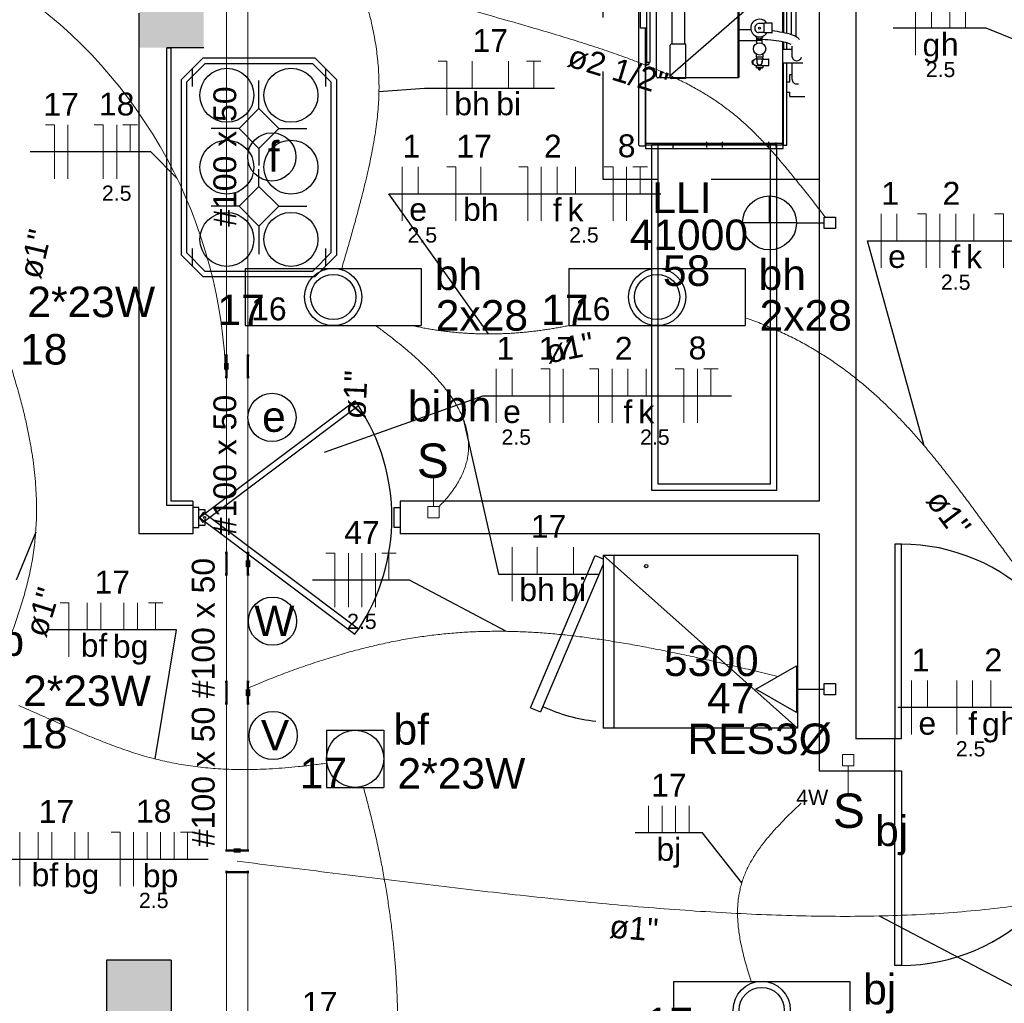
# Model space of a CAD drawing. Header units: millimetres. Extents: x 7 to 269, y 1 to 169.
# Tile 31 of 115: x 62.4 to 66.96, y 43.63 to 48.18. Entities that reach past the tile are written whole.
import ezdxf

# ---------------------------------------------------------------- set-up
doc = ezdxf.new("R2010")
doc.units = ezdxf.units.MM
doc.header["$MEASUREMENT"] = 0
doc.linetypes.add('Dashed', pattern=[0.75, 0.5, -0.25])
for name, color, linetype, lineweight in [('Eletroduto - Marco Polo', 6, 'Continuous', 9), ('Fiação - Marco Polo', 3, 'Continuous', 9), ('Interruptor - Marco Polo', 150, 'Continuous', 9), ('Layout - Marco Polo', 252, 'Continuous', 25), ('Layout-02 - Marco Polo', 243, 'Continuous', 50), ('Linha de Chamada - Marco Polo', 1, 'Continuous', 25), ('Luminárias - Marco Polo', 5, 'Continuous', 25), ('Textos - Marco Polo', 143, 'Continuous', 25), ('Tomadas - Marco Polo', 150, 'Continuous', 25)]:
    doc.layers.add(name, color=color, linetype=linetype, lineweight=lineweight)
doc.layers.add('Parede - Marco Polo', color=7, linetype='Continuous')
doc.styles.add('Arial', font='arial.ttf')

msp = doc.modelspace()

# ---------------------------------------------------------------- hatches: boundary and pattern name
at = {"layer": 'Parede - Marco Polo', "linetype": 'Continuous'}
for points in [[(62.9534, 48.0508), (63.2533, 48.0508), (63.2533, 48.2758), (62.9534, 48.2758), (62.9534, 48.1513), (62.9534, 48.1513), (62.9534, 48.0508), (62.9534, 48.0508)], [(63.0834, 43.3768), (63.1033, 43.3768), (63.1033, 43.8268), (62.8033, 43.8268), (62.8033, 43.3768), (62.9534, 43.3768), (62.9534, 43.3768), (63.0834, 43.3768), (63.0834, 43.3768)]]:
    msp.add_hatch(color=256, dxfattribs=at).paths.add_polyline_path(points)

# ---------------------------------------------------------------- linework, layer by layer
at = {"layer": 'Eletroduto - Marco Polo', "linetype": 'Continuous'}
for p, q in [((63.3584, 48.4686), (63.3584, 46.6256)), ((63.4584, 48.4686), (63.4584, 46.6256)), ((63.3584, 46.5256), (63.3584, 45.7126)), ((63.4584, 46.5256), (63.4584, 45.7126)), ((63.3584, 45.1152), (63.3584, 45.6125)), ((63.4584, 45.1152), (63.4584, 45.6125)), ((63.3584, 44.3345), (63.3584, 45.0152)), ((63.4584, 44.3345), (63.4584, 45.0152)), ((63.3584, 41.9169), (63.3584, 44.2345)), ((63.4584, 41.9169), (63.4584, 44.2345))]:
    msp.add_line(p, q, dxfattribs=at)
msp.add_arc((61.0944, 46.4592), 2.2621, 2.9498, 57.2532, dxfattribs=at)
for points in [[(63.902, 48.5756), (63.9234, 48.5163), (63.9432, 48.4597), (63.9616, 48.4055), (63.9784, 48.3536), (63.9938, 48.3037), (64.0077, 48.2555), (64.0201, 48.2089), (64.031, 48.1636), (64.0404, 48.1194), (64.0483, 48.076), (64.0547, 48.0332), (64.0596, 47.9908), (64.063, 47.9486), (64.0649, 47.9063), (64.0654, 47.8637), (64.0643, 47.8205), (64.0618, 47.7765), (64.0577, 47.7316), (64.0522, 47.6854), (64.0452, 47.6377), (64.0367, 47.5884), (64.0266, 47.5371), (64.0151, 47.4836), (64.0021, 47.4278), (63.9876, 47.3693), (63.9717, 47.308), (63.9542, 47.2436), (63.9352, 47.1758), (63.9148, 47.1045), (63.8928, 47.0294)], [(66.1329, 47.2661), (66.0802, 47.3334), (66.0308, 47.3961), (65.984, 47.4545), (65.9393, 47.5088), (65.8958, 47.5594), (65.8532, 47.6066), (65.8107, 47.6506), (65.7677, 47.6919), (65.7236, 47.7306), (65.6779, 47.7671), (65.6298, 47.8017), (65.5788, 47.8348), (65.5242, 47.8665), (65.4655, 47.8973), (65.4019, 47.9273), (65.333, 47.9571), (65.2581, 47.9867), (65.1766, 48.0166), (65.0878, 48.0471), (64.9911, 48.0784), (64.886, 48.1108), (64.7717, 48.1447), (64.6478, 48.1804), (64.5135, 48.2182), (64.3683, 48.2583), (64.2116, 48.3012), (64.0427, 48.347), (63.861, 48.3961), (63.6658, 48.4489), (63.4567, 48.5055)], [(65.7617, 46.8007), (65.8327, 46.7745), (65.9007, 46.7462), (65.9658, 46.7158), (66.0283, 46.6834), (66.0883, 46.6491), (66.1458, 46.6129), (66.2012, 46.575), (66.2545, 46.5354), (66.3059, 46.4941), (66.3555, 46.4513), (66.4035, 46.407), (66.4501, 46.3613), (66.4955, 46.3143), (66.5397, 46.266), (66.5829, 46.2166), (66.6253, 46.166), (66.6671, 46.1145), (66.7083, 46.062), (66.7492, 46.0087), (66.7899, 45.9545), (66.8306, 45.8997), (66.8714, 45.8442), (66.9125, 45.7882), (66.9541, 45.7316), (66.9962, 45.6747), (67.039, 45.6174), (67.0828, 45.5598), (67.1276, 45.5021), (67.1736, 45.4443), (67.221, 45.3864)], [(64.0498, 46.764), (64.0913, 46.7335), (64.1308, 46.7032), (64.1684, 46.6732), (64.204, 46.6435), (64.2375, 46.6141), (64.269, 46.5849), (64.2983, 46.556), (64.3256, 46.5273), (64.3508, 46.4988), (64.3738, 46.4705), (64.3946, 46.4424), (64.4133, 46.4144), (64.4297, 46.3867), (64.4438, 46.359), (64.4557, 46.3316), (64.4653, 46.3042), (64.4725, 46.277), (64.4774, 46.2498), (64.48, 46.2228), (64.4801, 46.1958), (64.4778, 46.1689), (64.4731, 46.142), (64.4659, 46.1152), (64.4562, 46.0883), (64.444, 46.0615), (64.4293, 46.0347), (64.412, 46.0079), (64.3921, 45.981), (64.3696, 45.9541), (64.3444, 45.9272)], [(64.2186, 46.7643), (64.2431, 46.7591), (64.2675, 46.7542), (64.292, 46.7497), (64.3165, 46.7457), (64.341, 46.742), (64.3655, 46.7387), (64.39, 46.7358), (64.4145, 46.7332), (64.439, 46.7311), (64.4635, 46.7293), (64.488, 46.7279), (64.5124, 46.7268), (64.5369, 46.7261), (64.5613, 46.7258), (64.5857, 46.7258), (64.61, 46.7261), (64.6343, 46.7268), (64.6586, 46.7278), (64.6828, 46.7291), (64.7069, 46.7308), (64.731, 46.7328), (64.7551, 46.7351), (64.7791, 46.7378), (64.803, 46.7407), (64.8268, 46.744), (64.8506, 46.7475), (64.8743, 46.7514), (64.8979, 46.7555), (64.9214, 46.7599), (64.9448, 46.7647)], [(62.3155, 46.7061), (62.3429, 46.6271), (62.3675, 46.5512), (62.3893, 46.4784), (62.4085, 46.4084), (62.4251, 46.3412), (62.4393, 46.2766), (62.4512, 46.2145), (62.4608, 46.1549), (62.4683, 46.0975), (62.4738, 46.0422), (62.4773, 45.989), (62.479, 45.9376), (62.479, 45.888), (62.4773, 45.84), (62.4741, 45.7936), (62.4695, 45.7485), (62.4635, 45.7047), (62.4563, 45.6621), (62.448, 45.6204), (62.4387, 45.5797), (62.4284, 45.5397), (62.4173, 45.5003), (62.4055, 45.4615), (62.3931, 45.4231), (62.3801, 45.3849), (62.3667, 45.3468), (62.353, 45.3088), (62.3391, 45.2706), (62.3251, 45.2323), (62.311, 45.1935)], [(63.4579, 45.0863), (63.5464, 45.1227), (63.6327, 45.1561), (63.7168, 45.1866), (63.7991, 45.2142), (63.8796, 45.2391), (63.9586, 45.2613), (64.0362, 45.2808), (64.1128, 45.2978), (64.1884, 45.3122), (64.2633, 45.3242), (64.3377, 45.3337), (64.4117, 45.3409), (64.4856, 45.3458), (64.5596, 45.3485), (64.6338, 45.3491), (64.7085, 45.3475), (64.7839, 45.3439), (64.8601, 45.3384), (64.9374, 45.3309), (65.0159, 45.3216), (65.0959, 45.3104), (65.1776, 45.2976), (65.2611, 45.2831), (65.3466, 45.2669), (65.4344, 45.2492), (65.5247, 45.2301), (65.6176, 45.2095), (65.7133, 45.1875), (65.8121, 45.1643), (65.9142, 45.1398)], [(63.8221, 44.7383), (63.7554, 44.7297), (63.6915, 44.7226), (63.6303, 44.7171), (63.5714, 44.713), (63.5149, 44.7103), (63.4605, 44.709), (63.408, 44.7091), (63.3575, 44.7106), (63.3086, 44.7133), (63.2612, 44.7173), (63.2152, 44.7225), (63.1704, 44.7289), (63.1267, 44.7364), (63.0839, 44.7451), (63.0418, 44.7548), (63.0004, 44.7655), (62.9594, 44.7773), (62.9187, 44.7901), (62.8781, 44.8037), (62.8376, 44.8183), (62.7969, 44.8337), (62.7558, 44.85), (62.7143, 44.867), (62.6722, 44.8848), (62.6293, 44.9033), (62.5854, 44.9225), (62.5405, 44.9423), (62.4943, 44.9627), (62.4467, 44.9837), (62.3976, 45.0053)], [(68.4712, 44.7248), (68.3699, 44.6284), (68.262, 44.5405), (68.1478, 44.4608), (68.0276, 44.3889), (67.9014, 44.3246), (67.7695, 44.2675), (67.6321, 44.2175), (67.4894, 44.174), (67.3416, 44.1369), (67.1889, 44.1059), (67.0314, 44.0806), (66.8695, 44.0607), (66.7032, 44.046), (66.5328, 44.036), (66.3585, 44.0306), (66.1804, 44.0294), (65.9989, 44.0321), (65.814, 44.0385), (65.626, 44.0481), (65.435, 44.0607), (65.2413, 44.076), (65.0452, 44.0937), (64.8466, 44.1135), (64.646, 44.135), (64.4434, 44.158), (64.2391, 44.1822), (64.0332, 44.2073), (63.826, 44.2329), (63.6177, 44.2587), (63.4085, 44.2845)], [(63.9932, 44.6267), (64.0148, 44.5457), (64.0348, 44.4656), (64.053, 44.3865), (64.0697, 44.3083), (64.0847, 44.231), (64.0981, 44.1548), (64.1099, 44.0795), (64.1202, 44.0052), (64.129, 43.9319), (64.1363, 43.8597), (64.1422, 43.7885), (64.1465, 43.7183), (64.1495, 43.6491), (64.1511, 43.581), (64.1513, 43.514), (64.1502, 43.448), (64.1477, 43.3831), (64.144, 43.3193), (64.139, 43.2566), (64.1328, 43.1951), (64.1253, 43.1346), (64.1167, 43.0753), (64.1069, 43.0171), (64.0959, 42.9601), (64.0839, 42.9042), (64.0708, 42.8495), (64.0566, 42.796), (64.0413, 42.7437), (64.0251, 42.6926), (64.0079, 42.6427)], [(66.0201, 44.5529), (65.9922, 44.5264), (65.9657, 44.5005), (65.9407, 44.4752), (65.9169, 44.4505), (65.8946, 44.4262), (65.8737, 44.4023), (65.8541, 44.3786), (65.8359, 44.3552), (65.8191, 44.3319), (65.8037, 44.3087), (65.7897, 44.2854), (65.777, 44.262), (65.7658, 44.2384), (65.7559, 44.2145), (65.7475, 44.1902), (65.7404, 44.1656), (65.7348, 44.1403), (65.7305, 44.1145), (65.7277, 44.088), (65.7263, 44.0608), (65.7262, 44.0327), (65.7276, 44.0036), (65.7304, 43.9736), (65.7346, 43.9424), (65.7402, 43.9101), (65.7473, 43.8765), (65.7557, 43.8416), (65.7656, 43.8053), (65.7769, 43.7675), (65.7896, 43.7281)]]:
    msp.add_spline(points, degree=3, dxfattribs=at)
at = {"layer": 'Fiação - Marco Polo'}
for p, q in [((66.5506, 48.016), (66.5506, 48.266)), ((66.6242, 48.141), (66.6242, 48.266)), ((66.7089, 48.141), (66.7089, 48.266)), ((66.7825, 48.141), (66.7825, 48.266)), ((64.3387, 47.9892), (64.3803, 47.9892)), ((64.3803, 47.7392), (64.3803, 47.9892)), ((64.4963, 47.8642), (64.4963, 47.9892)), ((64.6658, 47.8642), (64.6658, 47.9892)), ((64.7484, 47.9892), (64.8151, 47.9892)), ((64.7818, 47.8642), (64.7818, 47.9892)), ((62.5202, 47.6937), (62.5618, 47.6937)), ((62.5618, 47.4437), (62.5618, 47.6937)), ((62.6243, 47.4437), (62.6243, 47.6937)), ((62.7463, 47.6937), (62.788, 47.6937)), ((62.788, 47.4437), (62.788, 47.6937)), ((62.8505, 47.4437), (62.8505, 47.6937)), ((62.8796, 47.6937), (62.9462, 47.6937)), ((62.913, 47.5687), (62.913, 47.6937)), ((64.1729, 47.2499), (64.1729, 47.4999)), ((64.2465, 47.3749), (64.2465, 47.4999)), ((64.3795, 47.4999), (64.4213, 47.4999)), ((64.4213, 47.2499), (64.4213, 47.4999)), ((64.5372, 47.3749), (64.5372, 47.4999)), ((64.7126, 47.4999), (64.7543, 47.4999)), ((64.7543, 47.2499), (64.7543, 47.4999)), ((64.8168, 47.2499), (64.8168, 47.4999)), ((64.8904, 47.3749), (64.8904, 47.4999)), ((64.9751, 47.3749), (64.9751, 47.4999)), ((65.1082, 47.4999), (65.1499, 47.4999)), ((65.1499, 47.2499), (65.1499, 47.4999)), ((65.2124, 47.2499), (65.2124, 47.4999)), ((65.2416, 47.4999), (65.3082, 47.4999)), ((65.2749, 47.3749), (65.2749, 47.4999)), ((66.3907, 47.0317), (66.3907, 47.2817)), ((66.4643, 47.1567), (66.4643, 47.2817)), ((66.5588, 47.2817), (66.6004, 47.2817)), ((66.6004, 47.0317), (66.6004, 47.2817)), ((66.6629, 47.0317), (66.6629, 47.2817)), ((66.7365, 47.1567), (66.7365, 47.2817)), ((66.8212, 47.1567), (66.8212, 47.2817)), ((66.9157, 47.2817), (66.9573, 47.2817)), ((66.9573, 47.0317), (66.9573, 47.2817)), ((64.608, 46.314), (64.608, 46.564)), ((64.6816, 46.439), (64.6816, 46.564)), ((64.8147, 46.564), (64.8563, 46.564)), ((64.8563, 46.314), (64.8563, 46.564)), ((64.9188, 46.314), (64.9188, 46.564)), ((65.0408, 46.564), (65.0824, 46.564)), ((65.0824, 46.314), (65.0824, 46.564)), ((65.1449, 46.314), (65.1449, 46.564)), ((65.2185, 46.439), (65.2185, 46.564)), ((65.3033, 46.439), (65.3033, 46.564)), ((65.4364, 46.564), (65.478, 46.564)), ((65.478, 46.314), (65.478, 46.564)), ((65.5405, 46.314), (65.5405, 46.564)), ((65.5697, 46.564), (65.6363, 46.564)), ((65.603, 46.439), (65.603, 46.564)), ((63.8194, 45.7112), (63.861, 45.7112)), ((63.861, 45.4612), (63.861, 45.7112)), ((63.9235, 45.4612), (63.9235, 45.7112)), ((63.986, 45.4612), (63.986, 45.7112)), ((64.0486, 45.4612), (64.0486, 45.7112)), ((64.0777, 45.7112), (64.1444, 45.7112)), ((64.1111, 45.5862), (64.1111, 45.7112)), ((64.6814, 45.4892), (64.6814, 45.7392)), ((64.7974, 45.6142), (64.7974, 45.7392)), ((64.9668, 45.6142), (64.9668, 45.7392)), ((62.5879, 45.4814), (62.6295, 45.4814)), ((62.6295, 45.2314), (62.6295, 45.4814)), ((62.7142, 45.3564), (62.7142, 45.4814)), ((62.7767, 45.3564), (62.7767, 45.4814)), ((62.8837, 45.3564), (62.8837, 45.4814)), ((62.9462, 45.3564), (62.9462, 45.4814)), ((62.9975, 45.4814), (63.0643, 45.4814)), ((63.0309, 45.3564), (63.0309, 45.4814)), ((66.5315, 44.8708), (66.5315, 45.1208)), ((66.6051, 44.9958), (66.6051, 45.1208)), ((66.7412, 44.8708), (66.7412, 45.1208)), ((66.8148, 44.9958), (66.8148, 45.1208)), ((66.8996, 44.9958), (66.8996, 45.1208)), ((65.3141, 44.4163), (65.3141, 44.5413)), ((65.3766, 44.4163), (65.3766, 44.5413)), ((65.4391, 44.4163), (65.4391, 44.5413)), ((65.5016, 44.4163), (65.5016, 44.5413)), ((62.4021, 44.1693), (62.4021, 44.4193)), ((62.4868, 44.2943), (62.4868, 44.4193)), ((62.5493, 44.2943), (62.5493, 44.4193)), ((62.6563, 44.2943), (62.6563, 44.4193)), ((62.7188, 44.2943), (62.7188, 44.4193)), ((62.8244, 44.4193), (62.866, 44.4193)), ((62.866, 44.1693), (62.866, 44.4193)), ((62.9285, 44.1693), (62.9285, 44.4193)), ((62.991, 44.2943), (62.991, 44.4193)), ((63.0535, 44.2943), (63.0535, 44.4193)), ((63.116, 44.2943), (63.116, 44.4193)), ((63.1452, 44.4193), (63.2118, 44.4193)), ((63.1785, 44.2943), (63.1785, 44.4193))]:
    msp.add_line(p, q, dxfattribs=at)
at = {"layer": 'Interruptor - Marco Polo'}
for p, q in [((64.3173, 46.0558), (64.3173, 45.9273)), ((64.2908, 45.9273), (64.3438, 45.9273)), ((64.2908, 45.8743), (64.2908, 45.9273)), ((64.3438, 45.9273), (64.3438, 45.8743)), ((64.3438, 45.8743), (64.2908, 45.8743)), ((66.2122, 44.7788), (66.2652, 44.7788)), ((66.2122, 44.7258), (66.2122, 44.7788)), ((66.2652, 44.7788), (66.2652, 44.7258)), ((66.2652, 44.7258), (66.2122, 44.7258)), ((66.2387, 44.5973), (66.2387, 44.7258))]:
    msp.add_line(p, q, dxfattribs=at)
at = {"layer": 'Layout - Marco Polo'}
for p, q in [((65.2689, 47.5998), (65.2689, 49.5303)), ((65.3513, 47.9153), (65.3513, 48.5973)), ((65.7293, 47.9113), (65.7293, 48.6013)), ((65.3058, 47.9818), (65.3058, 48.5313)), ((65.3218, 47.9878), (65.3218, 48.5248)), ((65.2773, 48.1418), (65.2773, 48.3673)), ((65.3058, 48.1418), (65.3058, 48.3708)), ((65.4228, 48.0668), (65.4228, 48.2518)), ((65.4813, 48.0668), (65.4813, 48.2518)), ((65.7339, 47.9168), (65.7339, 48.2508)), ((65.9359, 48.1208), (65.9359, 48.2493)), ((65.9368, 48.1208), (65.9368, 48.2493)), ((65.9383, 48.1203), (65.9383, 48.2493)), ((65.9398, 48.1198), (65.9398, 48.2493)), ((65.9544, 48.1168), (65.9544, 48.2493)), ((65.9753, 48.1113), (65.9753, 48.2458)), ((65.9973, 48.1018), (65.9973, 48.2498)), ((65.8114, 48.1803), (65.8128, 48.1803)), ((65.8114, 48.1793), (65.8114, 48.1803)), ((65.8499, 48.1633), (65.8229, 48.1633)), ((65.8428, 48.1803), (65.8443, 48.1803)), ((65.8443, 48.1793), (65.8443, 48.1803)), ((65.8849, 48.1648), (65.8499, 48.1648)), ((65.8499, 48.1193), (65.8499, 48.1648)), ((65.8868, 48.1208), (65.8868, 48.1633)), ((65.3058, 48.1418), (65.2773, 48.1418)), ((65.2994, 48.1418), (65.2994, 47.5848)), ((65.2994, 47.5983), (65.2994, 48.1418)), ((65.3008, 48.1418), (65.3008, 48.0038)), ((65.7339, 48.1358), (65.7874, 48.1358)), ((65.8499, 48.1208), (65.8229, 48.1208)), ((65.8849, 48.1193), (65.8499, 48.1193)), ((65.7339, 48.0848), (65.8169, 48.0848)), ((65.8114, 48.1008), (65.8114, 48.1048)), ((65.8114, 48.1008), (65.8443, 48.1008)), ((65.8133, 48.0908), (65.8133, 48.0878)), ((65.8404, 48.0843), (65.8148, 48.0843)), ((65.8148, 48.0708), (65.8148, 48.0843)), ((65.8153, 48.0908), (65.8158, 48.1008)), ((65.8153, 48.0923), (65.8404, 48.0923)), ((65.8169, 48.0843), (65.8169, 48.0863)), ((65.8349, 48.0863), (65.8208, 48.0863)), ((65.8388, 48.0843), (65.8388, 48.0863)), ((65.8404, 48.0908), (65.8398, 48.1008)), ((65.8404, 48.0708), (65.8404, 48.0843)), ((65.8423, 48.0908), (65.8423, 48.0878)), ((65.8443, 48.1008), (65.8443, 48.1048)), ((65.9359, 47.6108), (65.9359, 48.0778)), ((65.9368, 48.0448), (65.9368, 48.0773)), ((65.9383, 48.0448), (65.9383, 48.0768)), ((65.9398, 48.0448), (65.9398, 48.0768)), ((65.9544, 48.0448), (65.9544, 48.0733)), ((63.1033, 48.0508), (63.0834, 48.0508)), ((63.0834, 48.0508), (63.1033, 48.0508)), ((63.1033, 48.0523), (63.2533, 48.0523)), ((63.1033, 45.9508), (63.1033, 48.0508)), ((65.4138, 47.9128), (65.4138, 48.0623)), ((65.4869, 48.0668), (65.4188, 48.0668)), ((65.4869, 47.9083), (65.4869, 48.0668)), ((65.9359, 48.0448), (65.9788, 48.0448)), ((65.9788, 48.0068), (65.9788, 48.0583)), ((63.1493, 47.9018), (63.2493, 48.0018)), ((63.1743, 47.8918), (63.2593, 47.9768)), ((63.7694, 48.0018), (63.2493, 48.0018)), ((63.7589, 47.9768), (63.2593, 47.9768)), ((63.8443, 47.8918), (63.7589, 47.9768)), ((63.8693, 47.9018), (63.7694, 48.0018)), ((65.3008, 48.0038), (65.3058, 48.0038)), ((65.3008, 47.6108), (65.3008, 48.0023)), ((65.3024, 48.0023), (65.3008, 48.0023)), ((65.3024, 47.9753), (65.3024, 48.0023)), ((65.3058, 47.9818), (65.3058, 47.9898)), ((65.3153, 47.9818), (65.3058, 47.9818)), ((65.3169, 47.9753), (65.3169, 47.9818)), ((65.8003, 47.9933), (65.7978, 47.9918)), ((65.8144, 48.0013), (65.8088, 47.9983)), ((65.8118, 48.0218), (65.8118, 48.0093)), ((65.8118, 47.9983), (65.8144, 47.9983)), ((65.8423, 48.0078), (65.8133, 48.0078)), ((65.8144, 48.0078), (65.8144, 47.9973)), ((65.8414, 47.9973), (65.8144, 47.9973)), ((65.8158, 47.9973), (65.8158, 47.9833)), ((65.8398, 47.9973), (65.8398, 47.9833)), ((65.8414, 48.0078), (65.8414, 47.9973)), ((65.8464, 47.9983), (65.8414, 48.0013)), ((65.8414, 47.9983), (65.8693, 47.9983)), ((65.8439, 48.0218), (65.8439, 48.0093)), ((65.8709, 47.9698), (65.8709, 47.9968)), ((65.9359, 47.9813), (66.0284, 47.9813)), ((65.9368, 47.5848), (65.9368, 47.9813)), ((65.9383, 47.5993), (65.9383, 47.9813)), ((65.9544, 47.5993), (65.9544, 47.9813)), ((65.9793, 47.9038), (65.9793, 47.9813)), ((63.1994, 47.9518), (63.1994, 47.8718)), ((63.8194, 47.8718), (63.8194, 47.9518)), ((65.3008, 47.9753), (65.3169, 47.9753)), ((65.7978, 47.9753), (65.8003, 47.9733)), ((65.8118, 47.9673), (65.8068, 47.9693)), ((65.8093, 47.9683), (65.8128, 47.9663)), ((65.8118, 47.9683), (65.8693, 47.9683)), ((65.8128, 47.9658), (65.8128, 47.9598)), ((65.8414, 47.9578), (65.8144, 47.9578)), ((65.8169, 47.9578), (65.8169, 47.9558)), ((65.8388, 47.9558), (65.8169, 47.9558)), ((65.8229, 47.9558), (65.8229, 47.9523)), ((65.8234, 47.9523), (65.8229, 47.9523)), ((65.8229, 47.9523), (65.8328, 47.9523)), ((65.8243, 47.9493), (65.8243, 47.9508)), ((65.8294, 47.9478), (65.8263, 47.9478)), ((65.8308, 47.9493), (65.8308, 47.9508)), ((65.8328, 47.9523), (65.8328, 47.9558)), ((65.8388, 47.9578), (65.8388, 47.9558)), ((65.8428, 47.9663), (65.8464, 47.9683)), ((65.8428, 47.9683), (65.8428, 47.9598)), ((63.1493, 47.9018), (63.1493, 47.0918)), ((63.1743, 47.8918), (63.1743, 47.1023)), ((63.5093, 47.7688), (63.5093, 47.8988)), ((63.8443, 47.1023), (63.8443, 47.8918)), ((63.8693, 47.0918), (63.8693, 47.9018)), ((65.7293, 47.9113), (65.3554, 47.9113)), ((65.4869, 47.9083), (65.4188, 47.9083)), ((65.7328, 47.9143), (65.7293, 47.9178)), ((65.7309, 47.9133), (65.7293, 47.9133)), ((65.9544, 47.8933), (65.9684, 47.8933)), ((65.9684, 47.9273), (65.9793, 47.9273)), ((65.9684, 47.8933), (65.9684, 47.9273)), ((65.9793, 47.9038), (65.9793, 47.9003)), ((65.9793, 47.9003), (65.9804, 47.8968)), ((65.9804, 47.8968), (65.9818, 47.8933)), ((65.9818, 47.8933), (65.9844, 47.8903)), ((65.9844, 47.8903), (65.9869, 47.8878)), ((65.9869, 47.8878), (65.9899, 47.8858)), ((65.9899, 47.8858), (65.9933, 47.8843)), ((65.9544, 47.8448), (65.9684, 47.8448)), ((65.9684, 47.8253), (65.9684, 47.8448)), ((65.9933, 47.8843), (65.9968, 47.8833)), ((65.9968, 47.8833), (66.0003, 47.8833)), ((66.0003, 47.8833), (66.0038, 47.8833)), ((66.0038, 47.8833), (66.0078, 47.8843)), ((65.9684, 47.8253), (66.0383, 47.8253)), ((63.4173, 47.6768), (63.2874, 47.6768)), ((63.6008, 47.6768), (63.7308, 47.6768)), ((65.5828, 47.6148), (65.5828, 47.5893)), ((65.6548, 47.6148), (65.6548, 47.5893)), ((65.8688, 47.6148), (65.8688, 47.5893)), ((65.9053, 47.5888), (65.9053, 47.6123)), ((63.5093, 47.5848), (63.5093, 47.5048)), ((65.2719, 47.5973), (65.2969, 47.5973)), ((65.2969, 47.5973), (65.2969, 47.5983)), ((65.2969, 47.5983), (65.2994, 47.5983)), ((65.2994, 47.6008), (65.9368, 47.6008)), ((65.2994, 47.5848), (65.9368, 47.5848)), ((65.9318, 47.6073), (65.3049, 47.6073)), ((65.3284, 46.0008), (65.3284, 47.6008)), ((65.9083, 47.6008), (65.3284, 47.6008)), ((65.3584, 46.0308), (65.3584, 47.6008)), ((65.4263, 47.6073), (65.4263, 47.5848)), ((65.8783, 46.0308), (65.8783, 47.6008)), ((65.9083, 46.0008), (65.9083, 47.6008)), ((65.9368, 47.5993), (65.9544, 47.5993)), ((63.5093, 47.4088), (63.5093, 47.4888)), ((63.4173, 47.3168), (63.2874, 47.3168)), ((63.6008, 47.3168), (63.7308, 47.3168)), ((63.5093, 47.2248), (63.5093, 47.0948)), ((63.1994, 47.1218), (63.1994, 47.0418)), ((63.8194, 47.0418), (63.8194, 47.1218)), ((63.1493, 47.0918), (63.2493, 46.9918)), ((63.1743, 47.1023), (63.2593, 47.0168)), ((63.7589, 47.0168), (63.8443, 47.1023)), ((63.7694, 46.9918), (63.8693, 47.0918)), ((63.2493, 46.9918), (63.7694, 46.9918)), ((63.2593, 47.0168), (63.7589, 47.0168)), ((65.8783, 46.0308), (65.3584, 46.0308)), ((65.9083, 46.0008), (65.3284, 46.0008)), ((63.2034, 45.9508), (63.1033, 45.9508)), ((63.2034, 45.9508), (63.2034, 45.8008)), ((63.2308, 45.9223), (63.2034, 45.9223)), ((63.2308, 45.8293), (63.2308, 45.9223)), ((64.1359, 45.8293), (64.1359, 45.9223)), ((64.1359, 45.9223), (64.1638, 45.9223)), ((63.2034, 45.8293), (63.2308, 45.8293)), ((64.1638, 45.8293), (64.1359, 45.8293)), ((64.7673, 44.9953), (65.0669, 45.7003)), ((65.0669, 45.7003), (65.1034, 45.6848)), ((65.1034, 45.7008), (66.0033, 45.7008)), ((65.1034, 45.7008), (65.1034, 44.9008)), ((66.0033, 44.9008), (65.1034, 45.7008)), ((66.0033, 45.7008), (66.0033, 44.9008)), ((64.7673, 44.9953), (64.8133, 44.9758)), ((66.0033, 44.9008), (65.1034, 44.9008))]:
    msp.add_line(p, q, dxfattribs=at)
at = {"layer": 'Layout - Marco Polo', "linetype": 'Continuous'}
for p, q in [((65.1534, 45.7008), (65.1534, 44.9008)), ((65.1034, 45.6578), (64.8133, 44.9758))]:
    msp.add_line(p, q, dxfattribs=at)
at = {"layer": 'Layout - Marco Polo', "linetype": 'Dashed'}
msp.add_lwpolyline([(66.1034, 49.6903), (66.1034, 47.4403), (65.1034, 47.4403), (65.1034, 49.6903), (66.1034, 49.6903)], dxfattribs=at)
at = {"layer": 'Layout - Marco Polo'}
for points in [[(63.6008, 47.6768), (63.5093, 47.5848), (63.4173, 47.6768), (63.5093, 47.7688), (63.6008, 47.6768)], [(63.6008, 47.3168), (63.5093, 47.4088), (63.4173, 47.3168), (63.5093, 47.2248), (63.6008, 47.3168)], [(66.4553, 44.8523), (66.4853, 44.8523), (66.4853, 45.7523), (66.4553, 45.7523), (66.4553, 44.8523)], [(66.4553, 44.7023), (66.4853, 44.7023), (66.4853, 43.8023), (66.4553, 43.8023), (66.4553, 44.7023)]]:
    msp.add_lwpolyline(points, close=True, dxfattribs=at)
at = {"layer": 'Layout - Marco Polo', "linetype": 'Continuous'}
for points in [[(63.9534, 46.4158), (63.9704, 46.3933), (63.2503, 45.8533), (63.2338, 45.8753), (63.9534, 46.4158)], [(63.9534, 45.3358), (63.9704, 45.3583), (63.2503, 45.8983), (63.2338, 45.8763), (63.9534, 45.3358)]]:
    msp.add_lwpolyline(points, close=True, dxfattribs=at)
at = {"layer": 'Layout - Marco Polo'}
msp.add_lwpolyline([(63.2589, 45.8683), (63.2589, 45.8388), (63.2308, 45.8388), (63.2308, 45.9128), (63.2589, 45.9128), (63.2589, 45.8948)], dxfattribs=at)
for centre, radius in [((65.8278, 48.1418), 0.00437), ((65.8278, 48.0453), 0.0286), ((63.3608, 47.8308), 0.125), ((63.6574, 47.8308), 0.125), ((63.3608, 47.4978), 0.125), ((63.6574, 47.4978), 0.125), ((63.3608, 47.1633), 0.125), ((63.6574, 47.1633), 0.125), ((63.2578, 45.8758), 0.00463), ((65.3033, 45.6508), 0.0075)]:
    msp.add_circle(centre, radius, dxfattribs=at)
for centre, radius, start, end in [((65.8278, 48.1418), 0.0409, 90.0001, 326.089), ((65.8273, 48.1418), 0.0219, 101.682, 258.278), ((65.8278, 48.1418), 0.0409, 33.9136, 90), ((65.8323, 48.1618), 0.0016, 77.8352, 89.9999), ((65.8849, 48.1633), 0.0016, 0.0001, 90), ((65.8323, 48.1223), 0.0016, 270, 282.165), ((65.8284, 48.1418), 0.0219, 281.722, 282.165), ((65.8849, 48.1208), 0.0016, 270, 0), ((65.8273, 47.5898), 0.5421, 73.5427, 83.7018), ((65.8208, 48.0748), 0.0175, 65.9096, 114.09), ((65.8208, 48.1038), 0.0175, 245.91, 294.09), ((65.8349, 48.0748), 0.0175, 65.9096, 114.09), ((65.8349, 48.1038), 0.0175, 245.91, 294.09), ((65.8338, 47.6108), 0.4777, 77.03, 89.0088), ((65.9253, 47.9733), 0.1041, 61.7713, 81.4002), ((65.9553, 48.0343), 0.0793, 42.9861, 71.5086), ((65.4188, 48.0623), 0.00478, 90, 180), ((65.3153, 47.9878), 0.00635, 270, 0), ((65.8024, 47.9833), 0.00953, 120.002, 239.999), ((65.8118, 47.9833), 0.0151, 89.7461, 270), ((65.8133, 48.0093), 0.00152, 180, 270), ((65.8278, 47.9833), 0.013, 156.884, 23.1204), ((65.8278, 47.9833), 0.0119, 180, 0.178), ((65.8423, 48.0093), 0.00152, 270, 0.0001), ((65.8693, 47.9968), 0.0016, 0.0002, 90), ((66.0003, 48.0128), 0.0222, 196.153, 343.568), ((65.8114, 47.9658), 0.0016, 0.0001, 69.8588), ((65.8144, 47.9593), 0.0016, 180, 270), ((65.8234, 47.9508), 0.00152, 0.0001, 90.0007), ((65.8263, 47.9493), 0.00152, 180, 269.999), ((65.8263, 47.9493), 0.00152, 269.999, 0), ((65.8294, 47.9493), 0.00152, 180, 269.999), ((65.8294, 47.9493), 0.00152, 269.999, 0), ((65.8323, 47.9508), 0.00152, 90.0007, 180), ((65.8414, 47.9593), 0.0016, 270, 0), ((65.8693, 47.9698), 0.0016, 270, 0.0001), ((65.3554, 47.9153), 0.00389, 180, 270), ((65.4188, 47.9128), 0.00478, 180, 270), ((65.7309, 47.9168), 0.0031, 270, 0), ((65.2719, 47.5998), 0.00278, 180, 270), ((65.3049, 47.6108), 0.00389, 180, 270), ((65.9318, 47.6108), 0.00389, 270, 0), ((66.4853, 44.8818), 0.8705, 358.058, 90), ((66.4853, 44.6728), 0.8705, 270, 1.942)]:
    msp.add_arc(centre, radius, start, end, dxfattribs=at)
at = {"layer": 'Layout - Marco Polo', "linetype": 'Continuous'}
for centre, radius, start, end in [((63.1848, 45.8758), 0.9404, 326.595, 33.3687), ((65.1463, 45.6893), 0.76, 244.917, 264.221)]:
    msp.add_arc(centre, radius, start, end, dxfattribs=at)
at = {"layer": 'Layout-02 - Marco Polo'}
for p, q in [((63.3635, 46.6256), (63.3535, 46.6256)), ((63.3584, 46.6256), (63.3584, 46.5906)), ((63.4634, 46.6256), (63.4534, 46.6256)), ((63.4584, 46.5256), (63.4584, 46.6256)), ((63.3535, 46.5906), (63.3535, 46.5606)), ((63.3635, 46.5906), (63.3535, 46.5906)), ((63.3635, 46.5906), (63.3635, 46.5606)), ((63.3635, 46.5606), (63.3535, 46.5606)), ((63.3635, 46.5256), (63.3535, 46.5256)), ((63.3584, 46.5606), (63.3584, 46.5256)), ((63.4634, 46.5256), (63.4534, 46.5256)), ((63.3535, 45.7126), (63.3635, 45.7126)), ((63.3584, 45.6125), (63.3584, 45.7126)), ((63.4534, 45.7126), (63.4634, 45.7126)), ((63.4584, 45.7126), (63.4584, 45.6775)), ((63.4534, 45.6775), (63.4534, 45.6476)), ((63.4534, 45.6775), (63.4634, 45.6775)), ((63.4634, 45.6775), (63.4634, 45.6476)), ((63.3535, 45.6125), (63.3635, 45.6125)), ((63.4534, 45.6476), (63.4634, 45.6476)), ((63.4534, 45.6125), (63.4634, 45.6125)), ((63.4584, 45.6476), (63.4584, 45.6125)), ((63.3535, 45.1152), (63.3635, 45.1152)), ((63.3584, 45.0152), (63.3584, 45.1152)), ((63.4534, 45.1152), (63.4634, 45.1152)), ((63.4584, 45.1152), (63.4584, 45.0802)), ((63.4534, 45.0802), (63.4534, 45.0502)), ((63.4534, 45.0802), (63.4634, 45.0802)), ((63.4634, 45.0802), (63.4634, 45.0502)), ((63.3535, 45.0152), (63.3635, 45.0152)), ((63.4534, 45.0502), (63.4634, 45.0502)), ((63.4534, 45.0152), (63.4634, 45.0152)), ((63.4584, 45.0502), (63.4584, 45.0152)), ((63.3584, 44.3295), (63.3584, 44.3395)), ((63.3584, 44.3345), (63.3935, 44.3345)), ((63.3935, 44.3395), (63.4235, 44.3395)), ((63.3935, 44.3295), (63.3935, 44.3395)), ((63.3935, 44.3295), (63.4235, 44.3295)), ((63.4235, 44.3295), (63.4235, 44.3395)), ((63.4235, 44.3345), (63.4584, 44.3345)), ((63.4584, 44.3295), (63.4584, 44.3395)), ((63.3584, 44.2295), (63.3584, 44.2395)), ((63.4584, 44.2295), (63.4584, 44.2395)), ((63.4584, 44.2345), (63.3584, 44.2345))]:
    msp.add_line(p, q, dxfattribs=at)
at = {"layer": 'Linha de Chamada - Marco Polo'}
for p, q in [((65.4141, 47.9218), (66.3542, 48.743)), ((66.8783, 48.141), (66.4464, 48.141)), ((67.0302, 48.0802), (66.8783, 48.141)), ((64.0652, 47.8484), (64.2762, 47.8642)), ((64.2762, 47.8642), (64.8776, 47.8642)), ((63.0087, 47.5687), (62.4492, 47.5687)), ((63.1302, 47.4452), (63.0087, 47.5687)), ((64.5727, 46.7258), (64.1104, 47.3749)), ((64.1104, 47.3749), (65.3707, 47.3749)), ((66.5905, 46.2077), (66.3282, 47.1567)), ((66.3282, 47.1567), (67.1782, 47.1567)), ((63.8132, 46.1788), (64.5455, 46.439)), ((64.5455, 46.439), (65.6988, 46.439)), ((64.4571, 46.3278), (64.6189, 45.6142)), ((62.4753, 45.8079), (62.3854, 45.5856)), ((64.6189, 45.6142), (65.0864, 45.6142)), ((64.2069, 45.5862), (63.7569, 45.5862)), ((64.6555, 45.3488), (64.2069, 45.5862)), ((63.1268, 45.3564), (62.5254, 45.3564)), ((63.0283, 44.7582), (63.1268, 45.3564)), ((67.1682, 44.9958), (66.469, 44.9958)), ((65.5641, 44.4163), (65.2516, 44.4163)), ((65.7458, 44.1848), (65.5641, 44.4163)), ((62.3396, 44.2943), (63.2743, 44.2943)), ((66.3821, 44.0311), (67.0644, 43.6736))]:
    msp.add_line(p, q, dxfattribs=at)
for centre in [(63.569, 47.5453), (63.5698, 46.3393), (63.572, 45.3958), (63.575, 44.8664)]:
    msp.add_circle(centre, 0.1116, dxfattribs=at)
at = {"layer": 'Luminárias - Marco Polo'}
for p, q in [((63.4453, 47.0294), (64.2613, 47.0294)), ((63.4453, 47.0294), (63.4453, 46.7644)), ((64.2613, 47.0294), (64.2613, 46.7644)), ((64.9453, 47.0294), (65.7613, 47.0294)), ((64.9453, 47.0294), (64.9453, 46.7644)), ((65.7613, 47.0294), (65.7613, 46.7644)), ((63.4453, 46.7644), (64.2613, 46.7644)), ((64.9453, 46.7644), (65.7613, 46.7644)), ((63.8224, 44.8912), (64.0874, 44.8912)), ((63.8224, 44.8912), (63.8224, 44.6262)), ((64.0874, 44.8912), (64.0874, 44.6262)), ((63.8224, 44.6262), (64.0874, 44.6262)), ((65.4299, 43.7281), (66.2459, 43.7281)), ((65.4299, 43.7281), (65.4299, 43.4631)), ((66.2459, 43.7281), (66.2459, 43.4631))]:
    msp.add_line(p, q, dxfattribs=at)
for centre, radius in [((63.8533, 46.8969), 0.1325), ((65.3534, 46.8969), 0.1325), ((63.8533, 46.8969), 0.1046), ((65.3534, 46.8969), 0.1046), ((63.9549, 44.7587), 0.1325), ((65.838, 43.5956), 0.1325), ((65.838, 43.5956), 0.1046)]:
    msp.add_circle(centre, radius, dxfattribs=at)
at = {"layer": 'Parede - Marco Polo'}
for p, q in [((66.2733, 51.6008), (66.2733, 44.8508)), ((66.1034, 51.4508), (66.1034, 45.9508)), ((62.9534, 48.2108), (62.9534, 45.8008)), ((63.0834, 45.9308), (63.0834, 48.0508)), ((63.2034, 45.9308), (63.0834, 45.9308)), ((66.1034, 45.9508), (64.1638, 45.9508)), ((64.1638, 45.9508), (64.1638, 45.8008)), ((63.2034, 45.9223), (63.2034, 45.8293)), ((64.1638, 45.9223), (64.1638, 45.8293)), ((63.2034, 45.8008), (62.9534, 45.8008)), ((66.1034, 45.8008), (64.1638, 45.8008)), ((66.1034, 45.8008), (66.1034, 44.7023)), ((66.4553, 44.8508), (66.2733, 44.8508)), ((66.4553, 44.7023), (66.4553, 44.8523)), ((66.1034, 44.7023), (66.4553, 44.7023)), ((66.2533, 44.7023), (66.4553, 44.7023)), ((62.8033, 43.8268), (62.8033, 43.3768)), ((63.1033, 43.8268), (62.8033, 43.8268)), ((63.1033, 43.8268), (63.1033, 43.3768))]:
    msp.add_line(p, q, dxfattribs=at)
at = {"layer": 'Tomadas - Marco Polo'}
for p, q in [((65.8739, 47.2398), (65.8739, 47.3648)), ((66.1269, 47.2134), (66.1269, 47.2664)), ((66.1269, 47.2664), (66.1799, 47.2664)), ((66.1799, 47.2664), (66.1799, 47.2134)), ((65.9989, 47.2398), (65.7489, 47.2398)), ((65.9989, 47.2398), (66.1269, 47.2398)), ((66.1799, 47.2134), (66.1269, 47.2134)), ((65.8114, 45.0812), (65.9989, 45.1895)), ((65.9989, 45.1895), (65.9989, 44.973)), ((66.1269, 45.0547), (66.1269, 45.1078)), ((66.1269, 45.1078), (66.1799, 45.1078)), ((66.1799, 45.1078), (66.1799, 45.0547)), ((65.9989, 44.973), (65.8114, 45.0812)), ((65.9989, 45.0812), (66.1269, 45.0812)), ((66.1799, 45.0547), (66.1269, 45.0547))]:
    msp.add_line(p, q, dxfattribs=at)
msp.add_circle((65.8739, 47.2398), 0.125, dxfattribs=at)

# ---------------------------------------------------------------- texts
at = {"layer": 'Fiação - Marco Polo', "attachment_point": 8, "line_spacing_factor": 0.798, "style": 'Arial'}
for s, insert, char_height, width in [('17', (64.581, 48.0313), 0.1059, 0.25416), ('h', (66.709, 48.0138), 0.1059, 0.12708), ('g', (66.624, 47.9789), 0.1059, 0.12708), ('2.5', (66.6665, 47.9137), 0.0706, 0.25416), ('17', (62.593, 47.7358), 0.1059, 0.25416), ('18', (62.8505, 47.7358), 0.1059, 0.25416), ('bh', (64.4965, 47.7368), 0.1059, 0.25416), ('bi', (64.666, 47.7368), 0.1059, 0.25416), ('1', (64.2155, 47.5423), 0.1059, 0.12708), ('17', (64.506, 47.5423), 0.1059, 0.25416), ('2', (64.8705, 47.5423), 0.1059, 0.12708), ('8', (65.2125, 47.5423), 0.1059, 0.12708), ('2.5', (62.8505, 47.3412), 0.0706, 0.25416), ('1', (66.433, 47.3238), 0.1059, 0.12708), ('2', (66.7165, 47.3238), 0.1059, 0.12708), ('bh', (64.537, 47.2478), 0.1059, 0.25416), ('f', (64.8905, 47.2478), 0.1059, 0.12708), ('k', (64.975, 47.2478), 0.1059, 0.12708), ('e', (64.2465, 47.2478), 0.1059, 0.12708), ('2.5', (64.266, 47.1477), 0.0706, 0.25416), ('2.5', (65.0145, 47.1477), 0.0706, 0.25416), ('f', (66.7365, 47.0298), 0.1059, 0.12708), ('k', (66.8215, 47.0298), 0.1059, 0.12708), ('e', (66.4645, 47.0298), 0.1059, 0.12708), ('2.5', (66.7365, 46.9292), 0.0706, 0.25416), ('1', (64.6505, 46.6063), 0.1059, 0.12708), ('17', (64.8875, 46.6063), 0.1059, 0.25416), ('2', (65.1985, 46.6063), 0.1059, 0.12708), ('8', (65.5405, 46.6063), 0.1059, 0.12708), ('f', (65.2185, 46.3118), 0.1059, 0.12708), ('k', (65.3035, 46.3118), 0.1059, 0.12708), ('e', (64.6815, 46.3118), 0.1059, 0.12708), ('2.5', (64.701, 46.2117), 0.0706, 0.25416), ('2.5', (65.343, 46.2117), 0.0706, 0.25416), ('47', (63.986, 45.7533), 0.1059, 0.25416), ('17', (64.851, 45.7818), 0.1059, 0.25416), ('17', (62.83, 45.5238), 0.1059, 0.25416), ('bh', (64.7975, 45.4873), 0.1059, 0.25416), ('bi', (64.967, 45.4873), 0.1059, 0.25416), ('2.5', (63.986, 45.3587), 0.0706, 0.25416), ('bf', (62.7455, 45.2293), 0.1059, 0.25416), ('bg', (62.915, 45.1944), 0.1059, 0.25416), ('1', (66.574, 45.1633), 0.1059, 0.12708), ('2', (66.9105, 45.1633), 0.1059, 0.12708), ('f', (66.815, 44.8688), 0.1059, 0.12708), ('h', (66.9845, 44.8688), 0.1059, 0.12708), ('e', (66.605, 44.8688), 0.1059, 0.12708), ('g', (66.8995, 44.8339), 0.1059, 0.12708), ('2.5', (66.8055, 44.7687), 0.0706, 0.25416), ('17', (65.408, 44.5838), 0.1059, 0.25416), ('18', (63.022, 44.4618), 0.1059, 0.25416), ('17', (62.5715, 44.4618), 0.1059, 0.25416), ('bj', (65.408, 44.2544), 0.1059, 0.25416), ('bf', (62.518, 44.1673), 0.1059, 0.25416), ('bg', (62.6875, 44.1324), 0.1059, 0.25416), ('bp', (63.0535, 44.1324), 0.1059, 0.25416), ('2.5', (63.022, 44.0667), 0.0706, 0.25416), ('17', (63.791, 43.5738), 0.1059, 0.25416)]:
    msp.add_mtext(s, dxfattribs=dict(at, insert=insert, char_height=char_height, width=width))
at = {"layer": 'Interruptor - Marco Polo', "line_spacing_factor": 0.798, "style": 'Arial'}
for s, insert, char_height, width, attachment_point in [('S', (64.2405, 46.0573), 0.1588, 0.19062, 7), ('S', (66.3155, 44.4368), 0.1588, 0.19062, 9), ('4W', (66.146, 44.5447), 0.0706, 0.16944, 9)]:
    msp.add_mtext(s, dxfattribs=dict(at, insert=insert, char_height=char_height, width=width, attachment_point=attachment_point))
at = {"layer": 'Linha de Chamada - Marco Polo', "char_height": 0.1412, "width": 0.50832, "attachment_point": 8, "line_spacing_factor": 0.798, "style": 'Arial'}
for s, insert in [('f', (63.5778, 47.4764)), ('e', (63.5786, 46.2704)), ('W', (63.5808, 45.3269)), ('V', (63.5837, 44.7975))]:
    msp.add_mtext(s, dxfattribs=dict(at, insert=insert))
at = {"layer": 'Luminárias - Marco Polo', "char_height": 0.1059, "width": 0.25416, "attachment_point": 7, "line_spacing_factor": 0.798, "style": 'Arial'}
for insert in [(63.473, 46.7873), (64.973, 46.7873)]:
    msp.add_mtext('16', dxfattribs=dict(at, insert=insert))
at = {"layer": 'Textos - Marco Polo', "char_height": 0.1059, "attachment_point": 8, "line_spacing_factor": 0.798, "style": 'Arial'}
for s, insert, width, rotation in [('ø2 1/2"', (65.1562, 47.8957), 0.88956, 343.0806), ('#100 x 50', (63.4056, 47.5469), 1.14372, 90.0002), ('ø1"', (62.526, 47.0834), 0.38124, 76.7019), ('ø1"', (64.9587, 46.6072), 0.38124, 11.2357), ('ø1"', (64.0101, 46.4415), 0.38124, 87.4505), ('#100 x 50', (63.4056, 46.1189), 1.14372, 90.0002), ('ø1"', (66.66, 45.8619), 0.38124, 306.8352), ('#100 x 50', (63.3056, 45.3639), 1.14372, 90.0002), ('ø1"', (62.5581, 45.4217), 0.38124, 72.8172), ('#100 x 50', (63.3056, 44.6749), 1.14372, 90.0002), ('ø1"', (65.2414, 43.9192), 0.38124, 355.2396)]:
    msp.add_mtext(s, dxfattribs=dict(at, insert=insert, width=width, rotation=rotation))
at = {"layer": 'Textos - Marco Polo', "char_height": 0.1412, "line_spacing_factor": 0.798, "style": 'Arial'}
for s, insert, width, attachment_point in [('LLI', (65.468, 47.286), 0.50832, 8), ('41000', (65.5005, 47.112), 0.8472, 8), ('bh', (64.3235, 46.9275), 0.33888, 7), ('58', (65.49, 46.946), 0.33888, 8), ('bh', (65.8235, 46.9275), 0.33888, 7), ('2*23W', (62.4365, 46.8015), 0.8472, 7), ('17', (63.3165, 46.7665), 0.33888, 7), ('17', (64.8165, 46.7665), 0.33888, 7), ('2x28', (64.328, 46.739), 0.67776, 7), ('2x28', (65.828, 46.739), 0.67776, 7), ('18', (62.403, 46.582), 0.33888, 7), ('bi', (64.276, 46.3185), 0.33888, 8), ('bh', (64.476, 46.3185), 0.33888, 8), ('bp', (62.202, 45.1929), 0.33888, 7), ('5300', (65.6045, 45.14), 0.67776, 8), ('2*23W', (62.417, 45.001), 0.8472, 7), ('47', (65.6945, 44.969), 0.33888, 8), ('bf', (64.1325, 44.8225), 0.33888, 7), ('18', (62.403, 44.805), 0.33888, 7), ('RES3%%c', (65.8285, 44.7755), 0.8472, 8), ('17', (63.698, 44.622), 0.33888, 7), ('2*23W', (64.151, 44.6185), 0.8472, 7), ('bj', (66.44, 44.3124), 0.33888, 8), ('bj', (66.308, 43.5794), 0.33888, 7), ('17', (65.301, 43.465), 0.33888, 7)]:
    msp.add_mtext(s, dxfattribs=dict(at, insert=insert, width=width, attachment_point=attachment_point))

doc.saveas('drawing.dxf')
